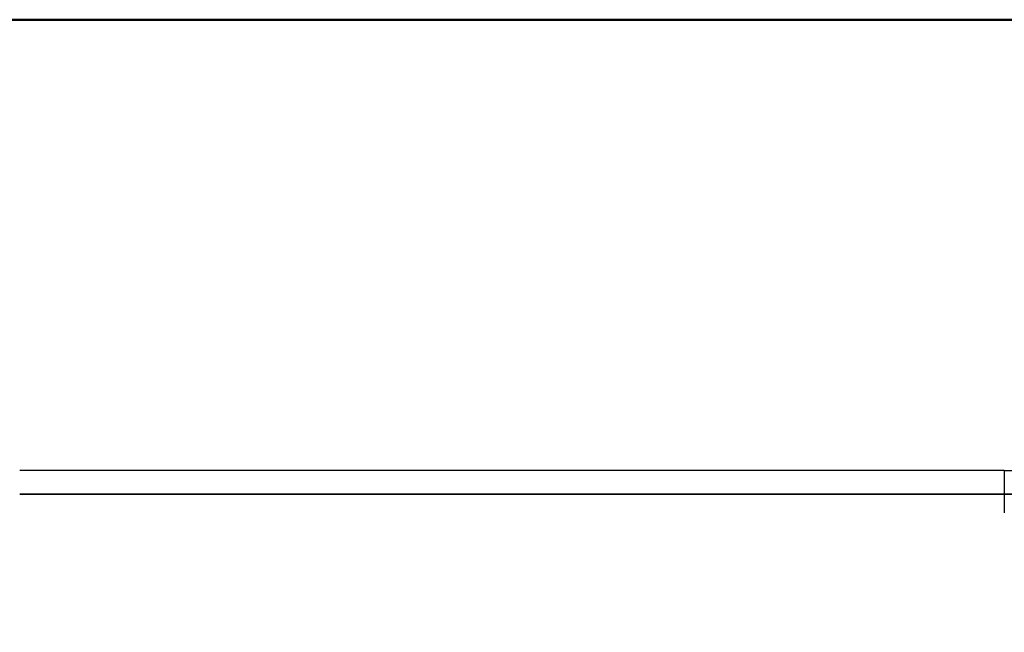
# Model space of a CAD drawing. Header units: millimetres. Extents: x 2886542 to 7567581, y -792623 to 134766.
# Tile 24 of 256: x 3891548 to 3923047, y -335126 to -315519. Entities that reach past the tile are written whole.
import ezdxf

# ---------------------------------------------------------------- set-up
doc = ezdxf.new("R2010")
doc.units = ezdxf.units.MM
doc.layers.add('požárničina', color=10, linetype='Continuous')
doc.layers.add('Text obecně', color=7, linetype='Continuous', lineweight=25)

msp = doc.modelspace()

# ---------------------------------------------------------------- linework, layer by layer
at = {"layer": 'požárničina', "color": 1, "linetype": 'Continuous', "lineweight": 50}
msp.add_lwpolyline([(3867213.2, -315519), (3994279.2, -315519), (3994279.2, -532803.7), (3867213.2, -532803.7)], close=True, dxfattribs=at)
at = {"layer": 'Text obecně'}
for p, q in [((3923047.5, -329950), (3891548.2, -329950)), ((3923047.5, -329950), (3923047.5, -331299.2)), ((3923047.5, -329950), (3954546.7, -329950)), ((3891548.2, -330700), (3923047.5, -330700)), ((3923047.5, -330700), (3891548.2, -330700)), ((3923047.5, -330700), (3891548.2, -330700)), ((3891548.2, -330700), (3923047.5, -330700)), ((3923047.5, -330700), (3891548.2, -330700)), ((3923047.5, -330700), (3891548.2, -330700)), ((3891548.2, -330700), (3923047.5, -330700)), ((3923047.5, -330700), (3891548.2, -330700)), ((3923047.5, -330700), (3891548.2, -330700)), ((3922297.5, -330700), (3891548.2, -330700)), ((3891548.2, -330700), (3923047.5, -330700)), ((3923047.5, -330700), (3891548.2, -330700)), ((3923047.5, -330700), (3891548.2, -330700)), ((3892298.2, -330700), (3923047.5, -330700)), ((3923047.5, -330700), (3892298.2, -330700)), ((3923047.5, -330700), (3892298.2, -330700)), ((3953796.7, -330700), (3923047.5, -330700)), ((3923047.5, -330700), (3953796.7, -330700)), ((3923047.5, -330700), (3953796.7, -330700))]:
    msp.add_line(p, q, dxfattribs=at)

doc.saveas('drawing.dxf')
